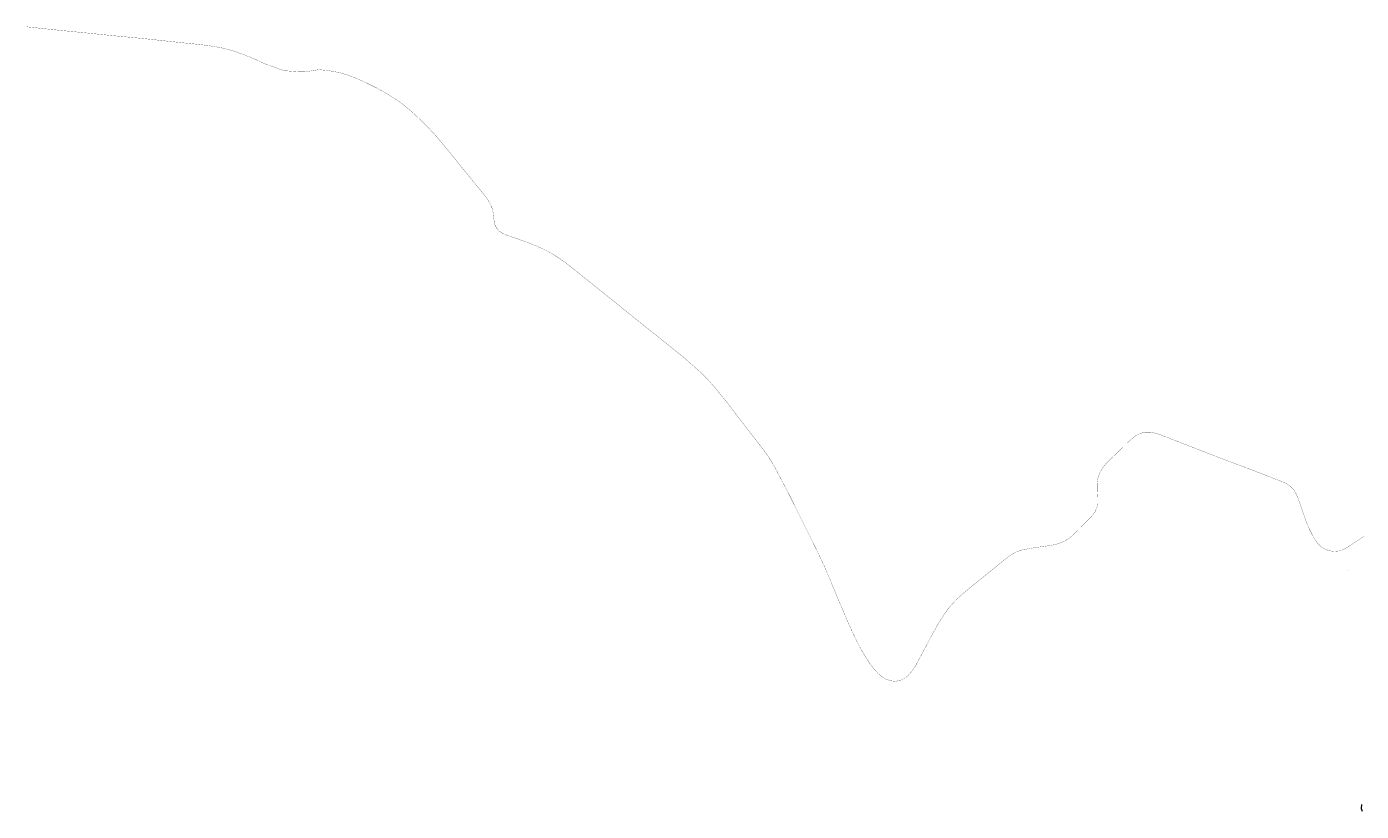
# Model space of a CAD drawing. Header units: metres. Extents: x 347609 to 404409, y 8548087 to 8605413.
# Tile 10 of 49: x 362145 to 365380, y 8553045 to 8554948. Entities that reach past the tile are written whole.
import ezdxf
from ezdxf.enums import TextEntityAlignment as Align

# ---------------------------------------------------------------- set-up
doc = ezdxf.new("R2010")
doc.units = ezdxf.units.M
doc.layers.add('01. RIO', color=7, linetype='Continuous', lineweight=5, true_color=0x2776bb)
doc.layers.add('Predios Rurales Nombres', color=7, linetype='Continuous', true_color=0xffffff)
doc.layers.add('Red vial nacional', color=242, linetype='Continuous', lineweight=40)
doc.styles.add('ARIAL', font='arial.ttf')

# ---------------------------------------------------------------- blocks, each defined once
blk = doc.blocks.new('REIORORI')
at = {"layer": '01. RIO', "color": 152, "lineweight": 15, "true_color": 0x2776bb, "flags": 128}
blk.add_lwpolyline([(365381.2, 8553062.1), (365380.1, 8553052.6), (365382.8, 8553045.5)], dxfattribs=at)

msp = doc.modelspace()

# ---------------------------------------------------------------- linework, layer by layer
at = {"layer": 'Red vial nacional', "transparency": 33554623, "const_width": 0.5}
msp.add_lwpolyline([(362144.7, 8554947.7), (362163.7, 8554945.7), (362182.6, 8554943.6), (362201.5, 8554941.6), (362220.3, 8554939.7), (362239.1, 8554937.8), (362257.7, 8554936), (362276.3, 8554934.1), (362294.8, 8554932.3), (362313.3, 8554930.4), (362331.7, 8554928.5), (362350.1, 8554926.6), (362368.6, 8554924.9), (362387, 8554923.1), (362405.4, 8554921.3), (362423.7, 8554919.6), (362441.9, 8554917.7), (362459.6, 8554915.8), (362477.1, 8554913.8), (362494.4, 8554912), (362511.7, 8554910.2), (362529, 8554908.4), (362546.3, 8554906.6), (362563.6, 8554904.8), (362580.9, 8554902.6), (362598.1, 8554900.2), (362615.4, 8554897.1), (362632.4, 8554893.1), (362649.1, 8554888.1), (362665.5, 8554882.4), (362681.6, 8554876.2), (362697.4, 8554869.7), (362712.3, 8554862.6), (362727.9, 8554855.8), (362743.5, 8554850.5), (362757.3, 8554845.3), (362771, 8554841.2), (362787.9, 8554839.8), (362803.8, 8554838.6), (362818.5, 8554838.4), (362834.6, 8554840.7), (362853.3, 8554843.8), (362870.3, 8554842.1), (362887.8, 8554839.7), (362905.4, 8554836), (362922.9, 8554830.9), (362940.3, 8554824.3), (362957.7, 8554816.9), (362975, 8554808.6), (362992.4, 8554799.8), (363009.8, 8554790.5), (363026.8, 8554780.1), (363043.8, 8554769.5), (363060.2, 8554757.2), (363076.1, 8554744), (363091.4, 8554729.9), (363106.5, 8554715.3), (363121.4, 8554700.2), (363135.9, 8554684.5), (363150, 8554668.1), (363163.9, 8554651.2), (363177.8, 8554634.1), (363191.2, 8554617.5), (363203.8, 8554601.9), (363215.6, 8554587.4), (363226.6, 8554573.8), (363237.2, 8554561), (363247.7, 8554548.2), (363257.8, 8554535.6), (363266.3, 8554523.1), (363272.4, 8554510.4), (363275.7, 8554497.8), (363277.1, 8554486.1), (363278.3, 8554475.7), (363280.5, 8554466.8), (363284.3, 8554459.1), (363290.2, 8554452.6), (363298.1, 8554447.3), (363307.7, 8554442.9), (363318.5, 8554438.9), (363330.1, 8554435), (363342.2, 8554430.8), (363354.6, 8554426.3), (363367.8, 8554421.3), (363381.6, 8554415.8), (363395.7, 8554409.6), (363410, 8554402.4), (363424.3, 8554394.1), (363438.5, 8554384.7), (363452.4, 8554374.6), (363466.4, 8554363.8), (363480.5, 8554352.6), (363494.8, 8554341.1), (363509.2, 8554329.5), (363523.8, 8554317.8), (363538.5, 8554306.1), (363553.4, 8554294.2), (363568.3, 8554282.2), (363583.3, 8554270), (363598.4, 8554257.8), (363613.7, 8554245.5), (363629, 8554233.1), (363644.6, 8554220.7), (363660.3, 8554208.2), (363676.1, 8554195.7), (363691.9, 8554183), (363707.8, 8554170.2), (363723.7, 8554157.4), (363739.7, 8554144.6), (363754.7, 8554131), (363770.4, 8554117.5), (363785.7, 8554103.4), (363800.1, 8554088.2), (363813.9, 8554072.3), (363827.2, 8554055.8), (363841.2, 8554039.2), (363854.1, 8554022.1), (363866.8, 8554005.3), (363879.2, 8553989.2), (363891, 8553973.8), (363902, 8553959.5), (363912.3, 8553946.4), (363921.9, 8553934.2), (363931, 8553922.3), (363939.8, 8553910), (363948.2, 8553897.2), (363956.2, 8553883.8), (363963.8, 8553869.9), (363971.4, 8553855.6), (363979, 8553841), (363986.8, 8553826.2), (363994.5, 8553811), (364002.2, 8553795.6), (364009.9, 8553780), (364017.7, 8553764.2), (364025.7, 8553748.2), (364033.8, 8553732), (364041.9, 8553715.6), (364050.2, 8553699.1), (364058.4, 8553682.3), (364066.6, 8553665.3), (364074.7, 8553648.2), (364081.2, 8553633.8), (364085.6, 8553623.7), (364092.2, 8553608.3), (364095.8, 8553599.2), (364101.6, 8553585.2), (364109, 8553567.4), (364113.1, 8553557.8), (364117.4, 8553547.6), (364122.1, 8553536.5), (364127.2, 8553524.6), (364132.6, 8553512.2), (364138.2, 8553499.1), (364144.2, 8553485.8), (364150.5, 8553472.3), (364157, 8553458.6), (364164, 8553445), (364171.4, 8553431.6), (364179.4, 8553418.3), (364188, 8553405.3), (364197.5, 8553392.7), (364207.4, 8553381.6), (364217.3, 8553372.6), (364227.8, 8553366.1), (364239.5, 8553362), (364250.7, 8553360.6), (364263.1, 8553363.1), (364274.5, 8553368.7), (364284.3, 8553376.8), (364292.2, 8553386.7), (364299.9, 8553398.6), (364306.5, 8553410.9), (364313.5, 8553423.9), (364320.9, 8553437.7), (364328.4, 8553451.7), (364335.2, 8553465.4), (364343.3, 8553479.7), (364351.3, 8553493.8), (364359.6, 8553507.9), (364368.5, 8553521.9), (364378.3, 8553535.6), (364389.2, 8553548.6), (364401.1, 8553560.9), (364413.9, 8553572.6), (364427.3, 8553583.9), (364440.9, 8553595), (364454.7, 8553606.1), (364468.4, 8553617.3), (364483.1, 8553629), (364495.9, 8553639.5), (364508.2, 8553649.6), (364520.3, 8553659.4), (364532.6, 8553668.3), (364545.1, 8553675.1), (364558.2, 8553679.1), (364572.4, 8553682), (364587.6, 8553684.5), (364603.3, 8553686.8), (364619.1, 8553688.9), (364634.7, 8553691.6), (364649.4, 8553695.6), (364662.5, 8553701.3), (364675.3, 8553710), (364686.8, 8553720.5), (364697.9, 8553731.5), (364708.9, 8553742.7), (364719.2, 8553753.1), (364728.1, 8553762.5), (364734.7, 8553771.6), (364739.3, 8553781.7), (364741.4, 8553792.6), (364741.4, 8553804), (364740.5, 8553815.8), (364739.9, 8553828.1), (364740.1, 8553840.5), (364742, 8553853.2), (364746.1, 8553865.7), (364752.6, 8553877.3), (364761.1, 8553887.9), (364770.9, 8553897.9), (364781.3, 8553907.8), (364792, 8553918), (364802.3, 8553928.1), (364812.3, 8553938.1), (364822.5, 8553947.4), (364833.1, 8553955.8), (364844.9, 8553962), (364857.5, 8553965), (364870.6, 8553964.8), (364883.7, 8553961.6), (364896.8, 8553957), (364910.2, 8553951.9), (364924, 8553946.6), (364938.1, 8553941.1), (364952.7, 8553935.4), (364967.5, 8553929.6), (364982.7, 8553923.7), (364998.2, 8553917.7), (365013.9, 8553911.6), (365029.9, 8553905.4), (365046.1, 8553899.2), (365062.6, 8553893), (365079.3, 8553886.8), (365095.8, 8553880.7), (365112, 8553874.5), (365128, 8553868.3), (365143.7, 8553862.2), (365158.9, 8553856.2), (365173.3, 8553850.6), (365186.5, 8553845.6), (365198.1, 8553840.4), (365208.1, 8553833.9), (365216.6, 8553825.3), (365222.9, 8553814.3), (365227.9, 8553802), (365232.8, 8553788.7), (365237.6, 8553774.5), (365242.5, 8553760), (365247.6, 8553745.7), (365253.5, 8553731.9), (365259.9, 8553718.9), (365266.2, 8553707), (365273.2, 8553696.8), (365281.7, 8553688.1), (365291.9, 8553681.4), (365303.3, 8553677.1), (365315.4, 8553675.8), (365327.1, 8553676.8), (365338.7, 8553681), (365349.9, 8553687.7), (365361.3, 8553695.4), (365373.3, 8553703.5), (365386.1, 8553711.9)], dxfattribs=at)

# ---------------------------------------------------------------- block references
msp.add_blockref('REIORORI', (0, 0))

# ---------------------------------------------------------------- texts
at = {"layer": 'Predios Rurales Nombres', "color": 251, "true_color": 0x636466, "style": 'ARIAL'}
msp.add_text('00140', height=1, rotation=53.5364, dxfattribs=at).set_placement((365350.2, 8553627.6), align=Align.BOTTOM_LEFT)

doc.saveas('drawing.dxf')
